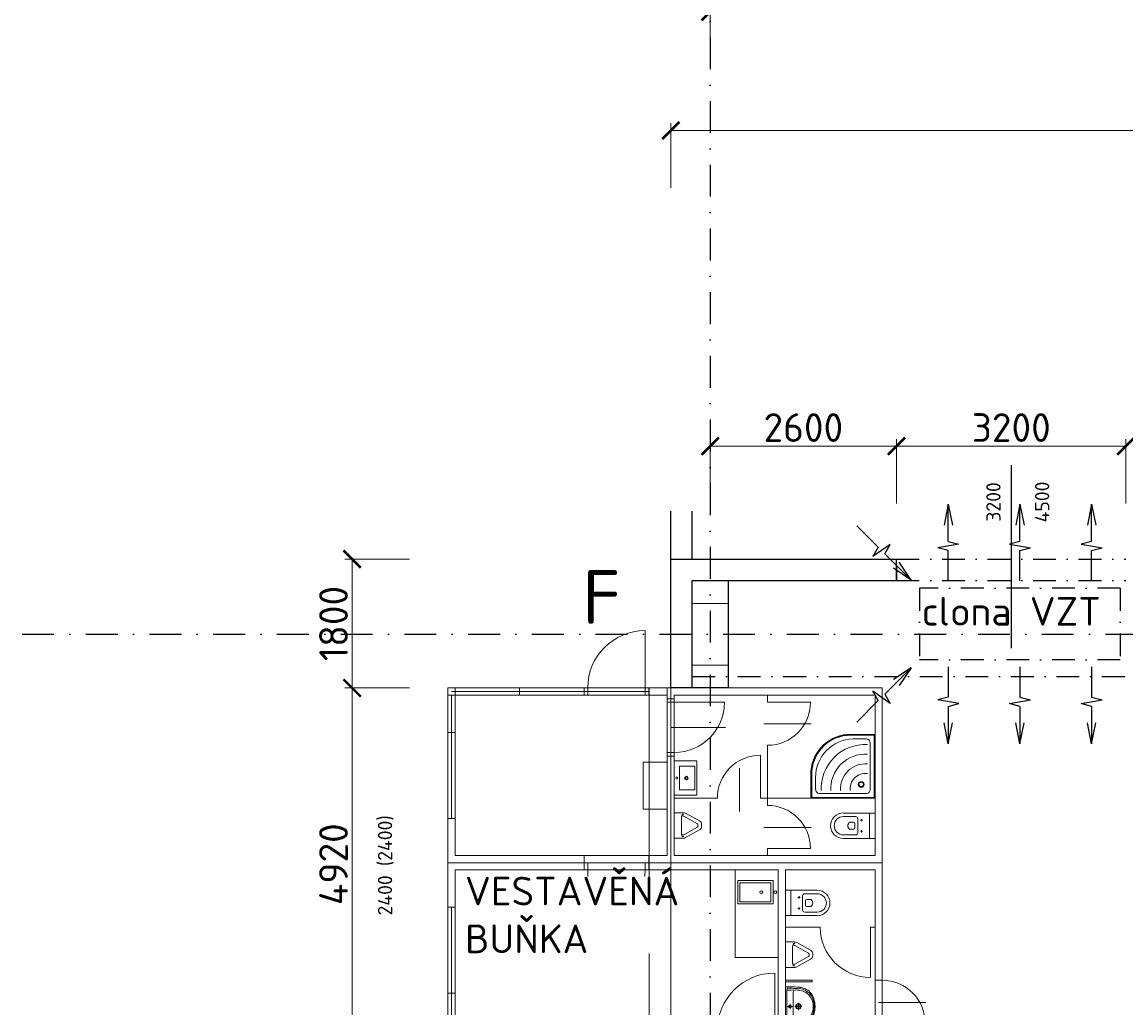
# Model space of a CAD drawing. Header units: millimetres. Extents: x -29085 to 3627694, y -159961 to 2281735.
# Tile 80 of 229: x 210329 to 225729, y 170267 to 184028. Entities that reach past the tile are written whole.
import ezdxf
from ezdxf.enums import TextEntityAlignment as Align

# ---------------------------------------------------------------- set-up
doc = ezdxf.new("R2010")
doc.units = ezdxf.units.MM
doc.linetypes.add('DASHDOT', pattern=[25.4, 12.7, -6.35, 0, -6.35])
doc.linetypes.add('ČERCHOVANÁ', pattern=[25.4, 12.7, -6.35, 0, -6.35])
doc.layers.add('___vedl obj', color=7, linetype='Continuous', lineweight=30)
doc.styles.add('A99_kota', font='isocpeur.ttf', dxfattribs={"height": 2})
doc.styles.add('ad_popis 100', font='isocpeur.ttf', dxfattribs={"height": 200})
doc.dimstyles.new('A99_kota_200 new', dxfattribs={"dimscale": 200, "dimtxt": 2, "dimasz": 1.2, "dimexe": 0.5, "dimexo": 1.5, "dimgap": 0.3, "dimtad": 1, "dimdec": 0, "dimzin": 3, "dimdsep": 46, "dimtxsty": 'A99_kota', "dimblk": 'ARCHTICK', "dimcen": 2.5, "dimazin": 2, "dimtfac": 0.75, "dimtdec": 0, "dimtmove": 2, "dimatfit": 0, "dimfxl": 4, "dimfxlon": 1, "dimtolj": 1, "dimtzin": 0, "dimlwd": 5, "dimlwe": 5, "dimarcsym": 0})

# ---------------------------------------------------------------- blocks, each defined once
blk = doc.blocks.new('A$C2B9F600D')
at = {"layer": '___vedl obj', "lineweight": 9}
for p, q in [((4967, 6127), (4967, 7027)), ((4117, 6227), (2217, 6227)), ((2217, 6227), (4117, 6227)), ((2217, 6227), (2217, 4407)), ((4117, 6177), (2267, 6177)), ((3896, 6227), (4796, 6227)), ((3896, 6177), (4796, 6177)), ((5017, 6227), (4117, 6227)), ((4167, 6127), (4167, 6227)), ((4796, 6227), (5017, 6227)), ((4796, 6177), (5017, 6177)), ((2267, 4407), (2267, 6127)), ((2317, 6127), (4117, 6127)), ((2317, 6127), (2317, 4407)), ((3896, 6127), (4796, 6127)), ((5017, 6127), (4117, 6127)), ((4796, 6127), (5017, 6127)), ((5275, 6077), (5275, 6027)), ((5375, 6027), (5275, 6027)), ((5275, 6027), (5275, 5327)), ((5375, 6077), (5375, 6027)), ((5375, 6027), (6075, 6027)), ((5375, 6027), (5375, 5327)), ((6675, 6077), (6675, 6027)), ((6675, 6027), (7275, 6027)), ((7285, 5727), (6625, 5727)), ((6088, 5677), (5325, 5677)), ((6675, 5427), (6675, 5377)), ((5375, 5327), (5275, 5327)), ((5275, 5327), (5275, 5277)), ((5375, 5327), (5375, 5277)), ((6575, 4687), (6575, 5287)), ((4939, 4533), (4939, 5189)), ((4939, 5189), (5275, 5189)), ((5275, 5189), (5275, 4533)), ((6284, 5108), (6284, 4501)), ((5275, 4533), (4939, 4533)), ((5375, 4486), (5499, 4486)), ((5375, 4130), (5375, 4486)), ((5532, 4477), (5725, 4371)), ((7733, 4481), (8175, 4481)), ((8100, 4481), (8100, 4126)), ((8175, 4481), (8175, 4126)), ((5475, 4308), (5475, 4418)), ((5499, 4440), (5478, 4440)), ((5699, 4331), (5506, 4438)), ((5705, 4308), (5705, 4322)), ((5756, 4322), (5756, 4308)), ((7733, 4431), (7905, 4431)), ((7875, 4354), (7823, 4354)), ((7895, 4334), (7895, 4274)), ((7935, 4401), (7935, 4206)), ((8000, 4381), (7970, 4381)), ((7985, 4396), (7985, 4366)), ((5475, 4308), (5475, 4197)), ((5499, 4176), (5478, 4176)), ((5699, 4284), (5506, 4178)), ((5725, 4245), (5532, 4138)), ((5705, 4308), (5705, 4294)), ((5756, 4308), (5756, 4294)), ((7285, 4277), (6625, 4277)), ((7905, 4176), (7733, 4176)), ((7875, 4254), (7823, 4254)), ((8000, 4226), (7970, 4226)), ((7985, 4241), (7985, 4211)), ((5499, 4130), (5375, 4130)), ((8175, 4126), (7733, 4126)), ((5017, 3887), (4117, 3887)), ((6675, 3987), (7275, 3987)), ((4117, 3787), (5017, 3787)), ((4167, 3787), (4167, 2887)), ((4967, 3787), (4967, 3687)), ((5017, 3687), (4117, 3687)), ((4117, 3687), (5017, 3687)), ((6225, 3687), (6225, 2464)), ((6753, 3539), (6261, 3539)), ((6261, 3539), (6261, 3212)), ((6723, 3509), (6291, 3509)), ((6291, 3509), (6291, 3242)), ((6723, 3242), (6723, 3509)), ((6753, 3212), (6753, 3539)), ((6925, 3404), (7368, 3404)), ((6925, 3049), (6925, 3404)), ((7000, 3049), (7000, 3404)), ((6291, 3242), (6723, 3242)), ((7100, 3304), (7130, 3304)), ((7115, 3289), (7115, 3319)), ((7165, 3129), (7165, 3324)), ((7195, 3354), (7368, 3354)), ((7205, 3196), (7205, 3256)), ((7225, 3276), (7277, 3276)), ((2217, 1347), (2217, 3167)), ((2267, 3167), (2267, 1447)), ((2317, 1447), (2317, 3167)), ((6261, 3212), (6753, 3212)), ((7100, 3149), (7130, 3149)), ((7115, 3134), (7115, 3164)), ((7368, 3099), (7195, 3099)), ((7225, 3176), (7277, 3176)), ((7368, 3049), (6925, 3049)), ((8111, 2187), (8111, 2887)), ((6925, 2681), (7049, 2681)), ((6925, 2325), (6925, 2681)), ((7049, 2635), (7028, 2635)), ((7249, 2526), (7056, 2633)), ((7082, 2672), (7275, 2566)), ((7025, 2503), (7025, 2613)), ((7025, 2503), (7025, 2392)), ((7249, 2479), (7056, 2373)), ((7255, 2503), (7255, 2517)), ((7255, 2503), (7255, 2489)), ((7306, 2517), (7306, 2503)), ((7306, 2503), (7306, 2489)), ((6225, 2464), (6825, 2464)), ((7049, 2325), (6925, 2325)), ((7049, 2371), (7028, 2371)), ((7275, 2440), (7082, 2333)), ((6775, 1347), (6775, 2247)), ((6925, 2123), (6925, 2149)), ((6925, 2149), (7300, 2149)), ((7300, 2123), (6925, 2123)), ((6985, 2056), (6925, 2056)), ((6925, 2056), (6925, 1506)), ((6945, 2008), (6949, 2036)), ((6945, 2008), (6945, 1553)), ((6985, 2036), (6949, 2036)), ((7300, 2149), (7300, 2123)), ((8175, 1547), (8175, 2147)), ((8275, 1547), (8275, 2147)), ((7035, 1781), (7035, 1981)), ((7026, 1781), (6954, 1781)), ((6990, 1745), (6990, 1816)), ((7035, 1781), (7035, 1581)), ((7156, 1781), (7056, 1781)), ((7106, 1731), (7106, 1831)), ((8885, 1837), (8225, 1837)), ((6945, 1553), (6949, 1526)), ((8275, 1547), (8875, 1547)), ((4117, 1397), (2267, 1397)), ((2317, 1447), (4117, 1447)), ((3896, 1447), (4796, 1447)), ((3896, 1397), (4796, 1397)), ((4796, 1447), (5925, 1447)), ((4796, 1397), (5925, 1397)), ((6825, 1447), (5925, 1447)), ((6825, 1447), (5925, 1447)), ((5925, 1397), (6825, 1397)), ((5975, 1347), (5975, 1447)), ((6925, 1506), (6985, 1506)), ((6985, 1526), (6949, 1526)), ((4117, 1347), (2217, 1347)), ((2217, 1347), (4117, 1347)), ((3896, 1347), (4796, 1347)), ((4796, 1347), (5925, 1347)), ((6825, 1347), (5925, 1347)), ((6825, 1347), (5925, 1347))]:
    blk.add_line(p, q, dxfattribs=at)
at = {"layer": '___vedl obj', "lineweight": 9, "ltscale": 2}
for p, q in [((2317, 6227), (2217, 6227)), ((2217, 6227), (2217, 6127)), ((2317, 6127), (2317, 6227)), ((3217, 6127), (3217, 6227)), ((4117, 6127), (4117, 6227)), ((8275, 6227), (5017, 6227)), ((8275, 6227), (5017, 6227)), ((5017, 6127), (5017, 6227)), ((5275, 6127), (5275, 6227)), ((8275, 3787), (8275, 6227)), ((2217, 6127), (2317, 6127)), ((5275, 6127), (5017, 6127)), ((5275, 6077), (5275, 6127)), ((5275, 6127), (5275, 6127)), ((5375, 6077), (5275, 6077)), ((8175, 6127), (5375, 6127)), ((5375, 6077), (5375, 6127)), ((6675, 6027), (6675, 6127)), ((8175, 6127), (8175, 3887)), ((2317, 5607), (2217, 5607)), ((6675, 4587), (6675, 5427)), ((5275, 3887), (5275, 5277)), ((5375, 5277), (5275, 5277)), ((5375, 3887), (5375, 5277)), ((5975, 4687), (5375, 4687)), ((6675, 4687), (6575, 4687)), ((6675, 4687), (8175, 4687)), ((2317, 4407), (2217, 4407)), ((2217, 4407), (2217, 3787)), ((2317, 4407), (2317, 3887)), ((2317, 3887), (4117, 3887)), ((4117, 3887), (4117, 3687)), ((5017, 3887), (5275, 3887)), ((5017, 3687), (5017, 3887)), ((5375, 3887), (8175, 3887)), ((6675, 3887), (6675, 3987)), ((4117, 3787), (2217, 3787)), ((2217, 3167), (2217, 3787)), ((2217, 3787), (4117, 3787)), ((5017, 3787), (8275, 3787)), ((8275, 3787), (5017, 3787)), ((8275, 2147), (8275, 3787)), ((4117, 3687), (2317, 3687)), ((2317, 3687), (2317, 3167)), ((6825, 3687), (5017, 3687)), ((6825, 3687), (6825, 3687)), ((6825, 3687), (6825, 1347)), ((8175, 3687), (6925, 3687)), ((6925, 1447), (6925, 3687)), ((8175, 2147), (8175, 3687)), ((2317, 3167), (2217, 3167)), ((7411, 2887), (6925, 2887)), ((8111, 2887), (8175, 2887)), ((8275, 2147), (8175, 2147)), ((2317, 1967), (2217, 1967)), ((8275, 1547), (8175, 1547)), ((8175, 1547), (8175, 1447)), ((8275, 1347), (8275, 1547)), ((2217, 1347), (2217, 1447)), ((2217, 1447), (2317, 1447)), ((2317, 1447), (2317, 1347)), ((3217, 1447), (3217, 1347)), ((4117, 1447), (4117, 1347)), ((6925, 1447), (8175, 1447)), ((2317, 1347), (2217, 1347)), ((8275, 1347), (6825, 1347)), ((6825, 1347), (6825, 1347))]:
    blk.add_line(p, q, dxfattribs=at)
at = {"layer": '___vedl obj', "lineweight": 9, "ltscale": 100}
for p, q in [((5025, 1347), (5025, 6227)), ((5325, 1347), (5325, 6227))]:
    blk.add_line(p, q, dxfattribs=at)
at = {"layer": '___vedl obj', "lineweight": 9, "ltscale": 10}
for p, q in [((5375, 5210), (5690, 5210)), ((5375, 4730), (5375, 5210)), ((5445, 5134), (5659, 5134)), ((5445, 4806), (5445, 5134)), ((5659, 5134), (5659, 4806)), ((5690, 4730), (5690, 5210)), ((5445, 4806), (5659, 4806)), ((5375, 4730), (5690, 4730))]:
    blk.add_line(p, q, dxfattribs=at)
at = {"layer": '___vedl obj', "lineweight": 9}
for points in [[(8175, 4687), (7302, 4687, -0.40794), (7279, 4709), (7279, 5017, -0.390394), (7784, 5579), (8153, 5583, -0.409143), (8175, 5560)], [(8169, 4709, -0.406743), (8153, 4693), (7302, 4693, -0.406734), (7286, 4709), (7286, 5017, -0.39027), (7784, 5572), (8153, 5576, -0.40753), (8169, 5560)], [(8162, 4709, -0.404377), (8153, 4700), (7302, 4700, -0.404372), (7293, 4709), (7293, 5017, -0.390143), (7784, 5565), (8153, 5569, -0.404372), (8162, 5560)], [(8050, 5516, -0.407116), (8108, 5457), (8108, 4812, -0.41872), (8050, 4754), (7404, 4754, -0.418721), (7346, 4812), (7346, 4976, -0.409609), (7870, 5516)]]:
    blk.add_lwpolyline(points, format="xyb", close=True, dxfattribs=at)
at = {"layer": '___vedl obj', "lineweight": 9, "ltscale": 10}
for centre, radius in [((5410, 4970), 14), ((5543, 4970), 24.5), ((5543, 4970), 14)]:
    blk.add_circle(centre, radius, dxfattribs=at)
at = {"layer": '___vedl obj', "lineweight": 9}
for centre, radius in [((7982, 4880), 41.1), ((7982, 4880), 30.3), ((7985, 4381), 7.5), ((7985, 4226), 7.5), ((6588, 3376), 20.1), ((6783, 3376), 20.1), ((7115, 3304), 7.5), ((7115, 3149), 7.5), ((6990, 1781), 20), ((7106, 1781), 37.5), ((7106, 1781), 25)]:
    blk.add_circle(centre, radius, dxfattribs=at)
for centre, radius, start, end in [((4967, 6227), 800, 90, 180), ((5375, 6027), 700, 270, 0), ((6675, 6027), 600, 270, 0), ((8043, 4819), 620, 87.636, 182.3455), ((6575, 4687), 600, 90, 180), ((8043, 4819), 485, 86.9786, 183.0029), ((8043, 4819), 350, 85.8145, 184.167), ((8043, 4819), 216, 83.1874, 186.7941), ((6675, 3987), 600, 0, 90), ((7733, 4304), 178, 90, 270), ((7733, 4304), 128, 90, 270), ((7857, 4302), 61.7, 123.2659, 178.4872), ((7875, 4334), 20, 0, 90), ((7905, 4401), 30, 0, 90), ((7857, 4305), 61.7, 181.5128, 236.7341), ((7875, 4274), 20, 270, 0), ((7905, 4206), 30, 270, 0), ((4167, 3687), 800, 270, 0), ((7368, 3226), 178, 270, 90), ((7195, 3324), 30, 90, 180), ((7225, 3256), 20, 90, 180), ((7244, 3225), 61.7, 1.5128, 56.7341), ((7368, 3226), 128, 270, 90), ((7195, 3129), 30, 180, 270), ((7225, 3196), 20, 180, 270), ((7244, 3228), 61.7, 303.2659, 358.4872), ((8111, 2887), 700, 180, 270), ((6775, 1447), 800, 90, 180), ((7030, 688), 1323, 88.4771, 93.6753), ((6978, 533), 1523, 84.4928, 89.7382), ((6978, 533), 1503, 84.4821, 89.7365), ((7065, 1981), 30, 90, 180), ((7077, 1814), 197, 77.8887, 93.5287), ((7097, 1791), 216, 53.7612, 84.2094), ((7096, 1797), 234, 42.1732, 83.4704), ((7103, 1819), 230, 36.9872, 84.6397), ((8275, 1547), 600, 0, 90), ((7098, 1795), 213, 12.9464, 53.5152), ((7113, 1813), 210, 8.1842, 42.1053), ((7105, 1819), 229, 5.9722, 37.4241), ((7098, 1766), 213, 306.4848, 347.0536), ((7113, 1749), 210, 317.8947, 351.8158), ((7105, 1743), 229, 322.5759, 354.0278), ((6910, 1781), 401, 351.122, 8.878), ((6925, 1781), 401, 351.122, 8.878), ((6937, 1781), 401, 351.122, 8.878), ((7030, 2871), 1321, 266.3208, 271.5269), ((7065, 1581), 30, 180, 270), ((7077, 1748), 197, 266.4713, 282.1113), ((7097, 1770), 216, 275.7906, 306.2388), ((7096, 1765), 234, 276.5296, 317.8268), ((7103, 1742), 230, 275.3603, 323.0128), ((6978, 3029), 1503, 270.2635, 275.5179), ((6978, 3029), 1523, 270.2618, 275.5072)]:
    blk.add_arc(centre, radius, start, end, dxfattribs=at)
at = {"layer": '___vedl obj', "lineweight": 9, "extrusion": (0, 0, -1)}
for centre, major_axis, start_param, end_param in [((5499, 4428), (-63.8, 0), 1.570796, 2.120971), ((5580, 4418), (105, 0), 3.141593, 3.548633), ((5498, 4450), (-16.4, 0), 0.407041, 2.145974), ((5499, 4428), (12.8, 0), -1.570796, -1.020621), ((5692, 4322), (12.8, 0), -1.020621, 0), ((5692, 4322), (63.8, 0), -1.020621, 0), ((5580, 4197), (105, 0), 2.734552, 3.141593), ((5498, 4166), (-16.4, 0), 4.137211, 5.876145), ((5499, 4187), (-12.8, 0), 4.162214, 4.712389), ((5692, 4294), (-12.8, 0), 3.141593, 4.162214), ((5692, 4294), (-63.8, 0), 3.141593, 4.162214), ((5499, 4187), (63.8, 0), 1.020621, 1.570796), ((7130, 2613), (105, 0), 3.141593, 3.548633), ((7048, 2645), (16.4, 0), 3.548633, 5.287567), ((7049, 2623), (63.8, 0), -1.570796, -1.020621), ((7049, 2623), (-12.8, 0), 1.570796, 2.120971), ((7242, 2517), (12.8, 0), -1.020621, 0), ((7242, 2489), (-12.8, 0), 3.141593, 4.162214), ((7242, 2517), (-63.8, 0), 2.120971, 3.141593), ((7242, 2489), (-63.8, 0), 3.141593, 4.162214), ((7130, 2392), (-105, 0), -0.407041, 0), ((7048, 2361), (-16.4, 0), 4.137211, 5.876145), ((7049, 2382), (12.8, 0), 1.020621, 1.570796), ((7049, 2382), (-63.8, 0), 4.162214, 4.712389)]:
    blk.add_ellipse(centre, major_axis=major_axis, ratio=0.900435, start_param=start_param, end_param=end_param, dxfattribs=at)
blk = doc.blocks.new('_ArchTick')
at = {"color": 0, "linetype": 'ByBlock', "const_width": 0.15}
blk.add_lwpolyline([(-0.5, -0.5), (0.5, 0.5)], dxfattribs=at)
blk = doc.blocks.new('*D2403')
at = {"color": 0, "lineweight": 5}
for p, q in [((219929, 183373), (219929, 184273)), ((231929, 183373), (231929, 184273)), ((219929, 184173), (231929, 184173))]:
    blk.add_line(p, q, dxfattribs=at)
at = {"layer": 'Defpoints', "color": 0}
for p in [(231929, 184173), (219929, 178307), (231929, 178307)]:
    blk.add_point(p, dxfattribs=at)
at = {"color": 0, "lineweight": 5, "xscale": 240, "yscale": 240, "zscale": 240, "rotation": 180}
blk.add_blockref('_ArchTick', (219929, 184173), dxfattribs=at)
at = {"color": 0, "lineweight": 5, "xscale": 240, "yscale": 240, "zscale": 240}
blk.add_blockref('_ArchTick', (231929, 184173), dxfattribs=at)
at = {"color": 0, "insert": (225929, 184433), "char_height": 400, "attachment_point": 5, "style": 'A99_kota'}
blk.add_mtext('\\A1;12000', dxfattribs=at)
blk = doc.blocks.new('*D2384')
at = {"color": 0, "lineweight": 5}
for p, q in [((219929, 185069), (219929, 185969)), ((352479, 185069), (352479, 185969)), ((219929, 185869), (352479, 185869))]:
    blk.add_line(p, q, dxfattribs=at)
at = {"layer": 'Defpoints', "color": 0}
for p in [(352479, 185869), (219929, 178307), (352479, 178307)]:
    blk.add_point(p, dxfattribs=at)
at = {"color": 0, "lineweight": 5, "xscale": 240, "yscale": 240, "zscale": 240, "rotation": 180}
blk.add_blockref('_ArchTick', (219929, 185869), dxfattribs=at)
at = {"color": 0, "lineweight": 5, "xscale": 240, "yscale": 240, "zscale": 240}
blk.add_blockref('_ArchTick', (352479, 185869), dxfattribs=at)
at = {"color": 0, "insert": (286204, 186129), "char_height": 400, "attachment_point": 5, "style": 'A99_kota'}
blk.add_mtext('\\A1;132550', dxfattribs=at)
blk = doc.blocks.new('*D2380')
at = {"color": 0, "lineweight": 5}
for p, q in [((219379, 181716), (219379, 182616)), ((219379, 182516), (393959, 182516)), ((393959, 181716), (393959, 182616))]:
    blk.add_line(p, q, dxfattribs=at)
at = {"layer": 'Defpoints', "color": 0}
for p in [(393959, 182516), (219379, 176533), (393959, 175663)]:
    blk.add_point(p, dxfattribs=at)
at = {"color": 0, "lineweight": 5, "xscale": 240, "yscale": 240, "zscale": 240, "rotation": 180}
blk.add_blockref('_ArchTick', (219379, 182516), dxfattribs=at)
at = {"color": 0, "lineweight": 5, "xscale": 240, "yscale": 240, "zscale": 240}
blk.add_blockref('_ArchTick', (393959, 182516), dxfattribs=at)
at = {"color": 0, "insert": (306669, 182776), "char_height": 400, "attachment_point": 5, "style": 'A99_kota'}
blk.add_mtext('\\A1;174580', dxfattribs=at)
blk = doc.blocks.new('*D2378')
at = {"color": 0, "lineweight": 5}
for p, q in [((215734, 176533), (214834, 176533)), ((214934, 176533), (214934, 174733)), ((215734, 174733), (214834, 174733))]:
    blk.add_line(p, q, dxfattribs=at)
at = {"layer": 'Defpoints', "color": 0}
for p in [(219679, 176533), (214934, 174733), (218242, 174733)]:
    blk.add_point(p, dxfattribs=at)
at = {"color": 0, "lineweight": 5, "xscale": 240, "yscale": 240, "zscale": 240}
for p, rotation in [((214934, 176533), 90), ((214934, 174733), 270)]:
    blk.add_blockref('_ArchTick', p, dxfattribs=dict(at, rotation=rotation))
at = {"color": 0, "insert": (214674, 175633), "char_height": 400, "attachment_point": 5, "rotation": 90, "style": 'A99_kota'}
blk.add_mtext('\\A1;1800', dxfattribs=at)
blk = doc.blocks.new('*D2377')
at = {"color": 0, "lineweight": 5}
for p, q in [((215734, 174733), (214834, 174733)), ((214934, 174733), (214934, 169813)), ((215734, 169813), (214834, 169813))]:
    blk.add_line(p, q, dxfattribs=at)
at = {"layer": 'Defpoints', "color": 0}
for p in [(218242, 174733), (214934, 169813), (218242, 169813)]:
    blk.add_point(p, dxfattribs=at)
at = {"color": 0, "lineweight": 5, "xscale": 240, "yscale": 240, "zscale": 240}
for p, rotation in [((214934, 174733), 90), ((214934, 169813), 270)]:
    blk.add_blockref('_ArchTick', p, dxfattribs=dict(at, rotation=rotation))
at = {"color": 0, "insert": (214674, 172273), "char_height": 400, "attachment_point": 5, "rotation": 90, "style": 'A99_kota'}
blk.add_mtext('\\A1;4920', dxfattribs=at)
blk = doc.blocks.new('*D2319')
at = {"color": 0, "linetype": 'Continuous', "lineweight": 5, "ltscale": 0.5}
for p, q in [((222529, 177308), (222529, 178208)), ((225729, 177308), (225729, 178208)), ((225729, 178108), (222529, 178108))]:
    blk.add_line(p, q, dxfattribs=at)
at = {"layer": 'Defpoints', "color": 0}
for p in [(222529, 178108), (222529, 176233), (225729, 176233)]:
    blk.add_point(p, dxfattribs=at)
at = {"color": 0, "lineweight": 5, "xscale": 240, "yscale": 240, "zscale": 240, "rotation": 180}
blk.add_blockref('_ArchTick', (222529, 178108), dxfattribs=at)
at = {"color": 0, "lineweight": 5, "xscale": 240, "yscale": 240, "zscale": 240}
blk.add_blockref('_ArchTick', (225729, 178108), dxfattribs=at)
at = {"color": 0, "lineweight": 5, "insert": (224129, 178368), "char_height": 400, "attachment_point": 5, "style": 'A99_kota'}
blk.add_mtext('\\A1;3200', dxfattribs=at)
blk = doc.blocks.new('*D2318')
at = {"color": 0, "linetype": 'Continuous', "lineweight": 5, "ltscale": 0.5}
for p, q in [((219929, 177308), (219929, 178208)), ((222529, 177308), (222529, 178208)), ((219929, 178108), (222529, 178108))]:
    blk.add_line(p, q, dxfattribs=at)
at = {"layer": 'Defpoints', "color": 0}
for p in [(222529, 178108), (219929, 176533), (222529, 176533)]:
    blk.add_point(p, dxfattribs=at)
at = {"color": 0, "lineweight": 5, "xscale": 240, "yscale": 240, "zscale": 240, "rotation": 180}
blk.add_blockref('_ArchTick', (219929, 178108), dxfattribs=at)
at = {"color": 0, "lineweight": 5, "xscale": 240, "yscale": 240, "zscale": 240}
blk.add_blockref('_ArchTick', (222529, 178108), dxfattribs=at)
at = {"color": 0, "lineweight": 5, "insert": (221229, 178368), "char_height": 400, "attachment_point": 5, "style": 'A99_kota'}
blk.add_mtext('\\A1;2600', dxfattribs=at)

msp = doc.modelspace()

# ---------------------------------------------------------------- linework, layer by layer
at = {"color": 251, "linetype": 'DASHDOT', "ltscale": 35}
for p, q in [((219929, 194483.3), (219929, 120933.3)), ((210329, 175483.3), (352729, 175483.3))]:
    msp.add_line(p, q, dxfattribs=at)
at = {"color": 251, "ltscale": 0.5}
for p, q in [((223250.7, 177300), (223192.2, 177007.5)), ((223250.7, 176780), (223250.7, 177300)), ((223250.7, 177300), (223309.2, 177007.5)), ((224250.7, 177300), (224192.2, 177007.5)), ((224250.7, 176780), (224250.7, 177300)), ((224250.7, 177300), (224309.2, 177007.5)), ((225250.7, 177300), (225192.2, 177007.5)), ((225250.7, 176780), (225250.7, 177300)), ((225250.7, 177300), (225309.2, 177007.5)), ((223396.9, 176740.8), (223104.4, 176689.2)), ((223250.7, 176650.1), (223104.4, 176689.2)), ((223250.7, 176780), (223396.9, 176740.8)), ((223250.7, 176227.5), (223250.7, 176650.1)), ((224250.7, 176780), (224104.4, 176740.8)), ((224104.4, 176740.8), (224396.9, 176689.2)), ((224250.7, 176650.1), (224396.9, 176689.2)), ((224250.7, 176227.5), (224250.7, 176650.1)), ((225250.7, 176780), (225104.4, 176740.8)), ((225104.4, 176740.8), (225396.9, 176689.2)), ((225250.7, 176650.1), (225396.9, 176689.2)), ((225250.7, 176227.5), (225250.7, 176650.1)), ((223250.7, 175027.5), (223250.7, 174605)), ((224250.7, 175027.5), (224250.7, 174605)), ((225250.7, 175027.5), (225250.7, 174605)), ((223250.7, 174605), (223104.4, 174565.8)), ((223396.9, 174514.2), (223104.4, 174565.8)), ((223250.7, 174475.1), (223396.9, 174514.2)), ((224104.4, 174514.2), (224396.9, 174565.8)), ((224250.7, 174475.1), (224104.4, 174514.2)), ((224250.7, 174605), (224396.9, 174565.8)), ((225104.4, 174514.2), (225396.9, 174565.8)), ((225250.7, 174475.1), (225104.4, 174514.2)), ((225250.7, 174605), (225396.9, 174565.8)), ((223250.7, 174475.1), (223250.7, 173955)), ((224250.7, 174475.1), (224250.7, 173955)), ((225250.7, 174475.1), (225250.7, 173955)), ((223250.7, 173955), (223192.2, 174247.5)), ((223250.7, 173955), (223309.2, 174247.5)), ((224250.7, 173955), (224192.2, 174247.5)), ((224250.7, 173955), (224309.2, 174247.5)), ((225250.7, 173955), (225192.2, 174247.5)), ((225250.7, 173955), (225309.2, 174247.5))]:
    msp.add_line(p, q, dxfattribs=at)
at = {"color": 251}
for p, q in [((219379, 174733.3), (219379, 177203.3)), ((221973.9, 176997.6), (222272.6, 176698.9)), ((222440.2, 176738.1), (222196.9, 176567.7)), ((222272.6, 176698.9), (222196.9, 176567.7)), ((222364.5, 176607), (222440.2, 176738.1)), ((219379, 176533.3), (222529, 176533.3)), ((222364.5, 176607), (222732.2, 176239.3)), ((222732.2, 176239.3), (222566.8, 176487.5)), ((222732.2, 176239.3), (222484.1, 176404.7)), ((220179, 176233.3), (222529, 176233.3)), ((222364.5, 174648.1), (222732.2, 175015.8)), ((222732.2, 175015.8), (222484.1, 174850.3)), ((222732.2, 175015.8), (222566.8, 174767.6)), ((219679, 174733.3), (219379, 174733.3)), ((222440.2, 174517), (222196.9, 174687.3)), ((222272.6, 174556.2), (222196.9, 174687.3)), ((222364.5, 174648.1), (222440.2, 174517)), ((221973.9, 174257.4), (222272.6, 174556.2))]:
    msp.add_line(p, q, dxfattribs=at)
at = {"color": 251, "linetype": 'ByBlock', "ltscale": 2}
msp.add_line((222529, 176433.3), (222529, 176233.3), dxfattribs=at)
at = {"color": 251, "linetype": 'ČERCHOVANÁ', "ltscale": 25}
for p, q in [((225650.7, 176127.5), (222850.7, 176127.5)), ((222850.7, 176127.5), (222850.7, 175127.5)), ((225650.7, 176127.5), (225650.7, 175127.5)), ((225650.7, 175127.5), (222850.7, 175127.5)), ((219679, 174893.3), (352729, 174893.3))]:
    msp.add_line(p, q, dxfattribs=at)
at = {"color": 251, "linetype": 'Continuous'}
msp.add_lwpolyline([(224129, 177843.3), (224129, 175287.5)], dxfattribs=at)
at = {"color": 251}
for points in [[(219679, 176533.3), (219679, 177203.3)], [(222529, 176233.3), (222529, 176533.3)]]:
    msp.add_lwpolyline(points, dxfattribs=at)
at = {"color": 251, "linetype": 'ČERCHOVANÁ', "ltscale": 25}
for points in [[(222529, 176533.3), (225729, 176533.3)], [(222529, 176233.3), (225729, 176233.3)]]:
    msp.add_lwpolyline(points, dxfattribs=at)
at = {"color": 251, "linetype": 'Continuous', "ltscale": 2}
msp.add_lwpolyline([(220179, 174733.3), (219679, 174733.3), (219679, 176233.3), (220179, 176233.3)], close=True, dxfattribs=at)
msp.add_lwpolyline([(220179, 174733.3), (219679, 174733.3), (219679, 176233.3), (220179, 176233.3)], close=True, dxfattribs=at)
at = {"color": 251, "linetype": 'Continuous', "lineweight": 20, "ltscale": 2}
for points in [[(219679, 176233.3), (220179, 176233.3), (220179, 175913.3), (219679, 175913.3)], [(219679, 175053.3), (220179, 175053.3), (220179, 174733.3), (219679, 174733.3)]]:
    msp.add_lwpolyline(points, close=True, dxfattribs=at)

# ---------------------------------------------------------------- block references
at = {"color": 251, "lineweight": 9, "ltscale": 2}
msp.add_blockref('A$C2B9F600D', (214053.7, 168506.5), dxfattribs=at)

# ---------------------------------------------------------------- texts
at = {"color": 251, "style": 'A99_kota'}
for s, p in [('3200', (223980.2, 177329.6)), ('4500', (224660.2, 177329.6)), ('2400 (2400)', (215492.6, 172257))]:
    msp.add_text(s, height=200, rotation=90, dxfattribs=at).set_placement(p, align=Align.CENTER)
msp.add_text('clona VZT', height=400, dxfattribs=at).set_placement((224129, 175603.3), align=Align.CENTER)
at = {"color": 251, "lineweight": 0, "insert": (218145.5, 176378.3), "char_height": 750, "attachment_point": 1, "style": 'ad_popis 100', "bg_fill": 3, "box_fill_scale": 1, "bg_fill_color": 256, "bg_fill_transparency": 0}
msp.add_mtext_dynamic_manual_height_columns('F', width=832.5, gutter_width=1000, heights=[0], dxfattribs=at)

# ---------------------------------------------------------------- dimensions: what is measured, and where the dimension line sits
at = {"color": 251}
for base, p1, p2, picture, middle in [((352479, 185868.5), (219929, 178306.9), (352479, 178306.9), '*D2384', (286204, 186128.5)), ((231929, 184172.9), (219929, 178306.9), (231929, 178306.9), '*D2403', (225929, 184432.9)), ((393959, 182515.6), (219379, 176533.3), (393959, 175663.3), '*D2380', (306669, 182775.6))]:
    dim = msp.add_linear_dim(base=base, p1=p1, p2=p2, dimstyle='A99_kota_200 new', override={"dimscale": 1, "dimtix": 1, "dimtofl": 1, "dimtmove": 1, "dimatfit": 1}, dxfattribs=at)
    dim.commit()
    dim.dimension.update_dxf_attribs({"geometry": picture, "text_midpoint": middle})
at = {"color": 251, "linetype": 'Continuous', "lineweight": 5, "ltscale": 0.5}
for p1, p2, override, picture, middle in [((219929, 176533.3), (222529, 176533.3), {"dimscale": 1, "dimtix": 0, "dimtofl": 1, "dimtmove": 2, "dimatfit": 0}, '*D2318', (221229, 178368.3)), ((225729, 176233.3), (222529, 176233.3), {"dimscale": 1, "dimtix": 1, "dimtofl": 1, "dimtmove": 1, "dimatfit": 0}, '*D2319', (224129, 178368.3))]:
    dim = msp.add_linear_dim(base=(222529, 178108.3), p1=p1, p2=p2, dimstyle='A99_kota_200 new', override=override, dxfattribs=at)
    dim.commit()
    dim.dimension.update_dxf_attribs({"geometry": picture, "text_midpoint": middle})
at = {"color": 251}
dim = msp.add_linear_dim(base=(214934, 169813.3), p1=(218241.6, 174733.3), p2=(218241.6, 169813.3), angle=90, dimstyle='A99_kota_200 new', override={"dimscale": 1, "dimtix": 1, "dimtofl": 1, "dimtmove": 1, "dimatfit": 1}, dxfattribs=at)
dim.commit()
dim.dimension.update_dxf_attribs({"geometry": '*D2377', "text_midpoint": (214674, 172273.3)})

# ---------------------------------------------------------------- next in the draw order: texts
at = {"color": 251, "lineweight": 0, "insert": (216509, 172098.3), "char_height": 400, "attachment_point": 1, "style": 'ad_popis 100', "bg_fill": 3, "box_fill_scale": 1, "bg_fill_color": 256, "bg_fill_transparency": 0}
msp.add_mtext_dynamic_manual_height_columns('VESTAVĚNÁ BUŇKA', width=2851.69, gutter_width=1000, heights=[0], dxfattribs=at)

# ---------------------------------------------------------------- next in the draw order: dimensions: what is measured, and where the dimension line sits
at = {"color": 251}
dim = msp.add_linear_dim(base=(214934, 174733.3), p1=(219679, 176533.3), p2=(218241.6, 174733.3), angle=90, dimstyle='A99_kota_200 new', override={"dimscale": 1, "dimtix": 1, "dimtofl": 1, "dimtmove": 1, "dimatfit": 1}, dxfattribs=at)
dim.commit()
dim.dimension.update_dxf_attribs({"geometry": '*D2378', "text_midpoint": (214674, 175633.3)})

doc.saveas('drawing.dxf')
